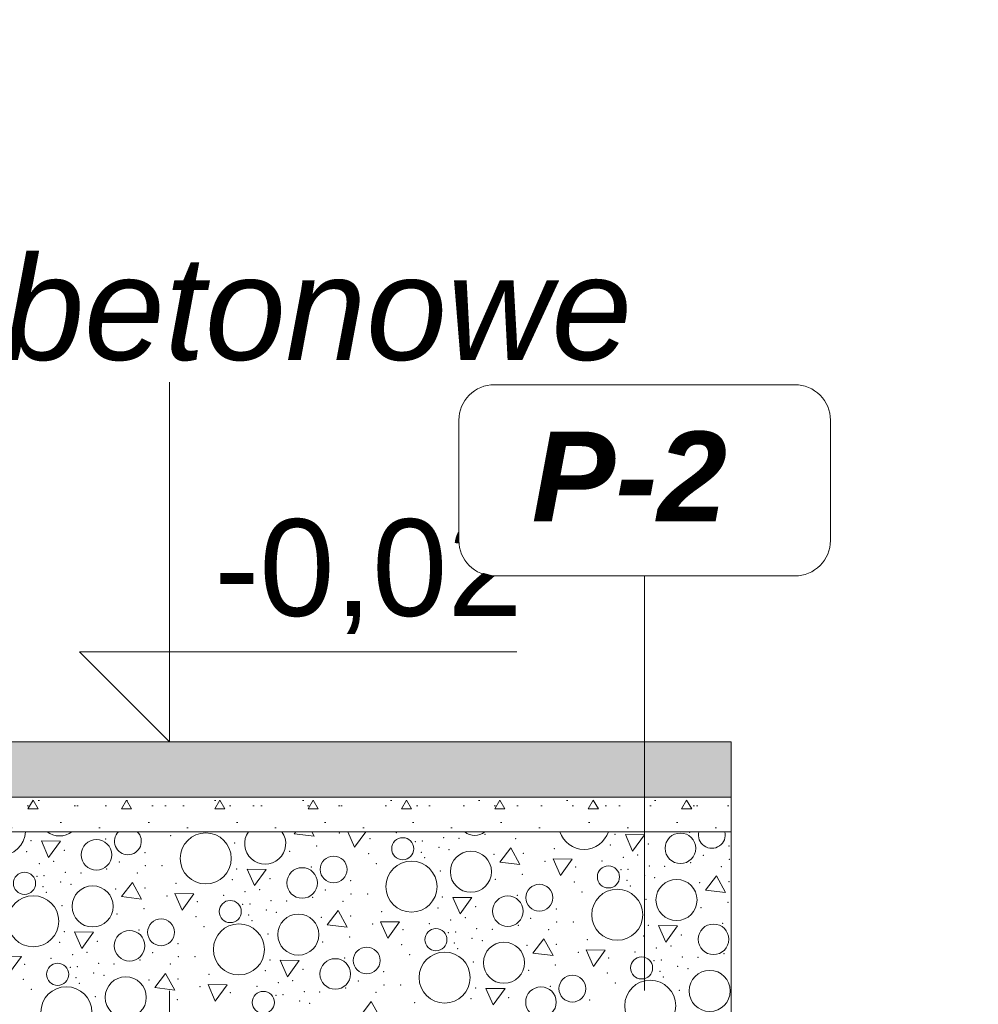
# Model space of a CAD drawing. Header units: millimetres. Extents: x -12989 to 381717, y -50461 to 30884.
# Tile 51 of 63: x 380331 to 381717, y -46360 to -44936. Entities that reach past the tile are written whole.
import ezdxf

# ---------------------------------------------------------------- set-up
doc = ezdxf.new("R2010")
doc.units = ezdxf.units.MM
doc.header["$MEASUREMENT"] = 0
doc.linetypes.add('Wipeout_Contour', pattern=[1000, 0, -1000])
for name, color, linetype in [('A_OZN_ODNOSNIKI', 7, 'Continuous'), ('Nowe_A__STROPY', 7, 'Continuous'), ('Nowe_A_WYM', 7, 'Continuous')]:
    doc.layers.add(name, color=color, linetype=linetype)
for name, color, linetype, lineweight in [('A_OZN_ODNOSNIKI_Nr_pióra__6', 7, 'Continuous', 13), ('A_OZN_ODNOSNIKI_Nr_pióra__85', 7, 'Continuous', 13), ('Nowe_A__STROPY_Nr_pióra__69', 7, 'Continuous', 13), ('Nowe_A_OZN_ODNOSNIKI_Nr_pióra__6', 7, 'Continuous', 13), ('Nowe_A_OZN_ODNOSNIKI_Nr_pióra__85', 7, 'Continuous', 13), ('Nowe_A_WYM_Nr_pióra__1', 7, 'Continuous', 13), ('Nowe_A_WYM_Nr_pióra__45', 7, 'Continuous', 15), ('Nowe_A_WYM_Nr_pióra__85', 7, 'Continuous', 13)]:
    doc.layers.add(name, color=color, linetype=linetype, lineweight=lineweight)
doc.layers.add('Nowe_A__STROPY_Nr_pióra__169', color=7, linetype='Continuous', lineweight=5, true_color=0x6a6a6a)
doc.layers.add('Nowe_A__STROPY_Nr_pióra__178', color=7, linetype='Continuous', lineweight=5, true_color=0x6a6a6a)
doc.styles.add('STYL_AUTOMATYCZNY_5', font='arial.ttf')
doc.styles.add('STYL_AUTOMATYCZNY_6', font='arial.ttf')
doc.styles.add('STYL_AUTOMATYCZNY_7', font='arial.ttf')
doc.dimstyles.new('STYL_AUTOMATYCZNY__3', dxfattribs={"dimtxt": 0.18, "dimasz": 91.2, "dimexe": 0.18, "dimexo": 0.0625, "dimgap": 0, "dimtad": 0, "dimtih": 1, "dimtoh": 1, "dimdec": 4, "dimzin": 0, "dimdsep": 46, "dimcen": 0.09, "dimadec": 0, "dimazin": 0, "dimtfac": 1, "dimtdec": 4, "dimtmove": 0, "dimatfit": 3, "dimldrblk": 'ARROWHEAD_5', "dimfxl": 0, "dimtolj": 1, "dimtzin": 0, "dimarcsym": 0})

# ---------------------------------------------------------------- blocks, each defined once
blk = doc.blocks.new('*X21', base_point=(363535.4, -45960.6))
at = {"layer": 'Nowe_A__STROPY_Nr_pióra__178', "color": 251, "linetype": 'Continuous', "lineweight": 5, "true_color": 0x6a6a6a}
for p, q in [((380730.2, -46110.6), (380727.8, -46113.7)), ((380727.8, -46113.7), (380756.8, -46117.2)), ((380756.8, -46117.2), (380753.2, -46110.6)), ((380805.6, -46110.6), (380815.3, -46133)), ((380815.3, -46133), (380831.6, -46110.6)), ((381206.8, -46114.7), (381217.2, -46138.6)), ((381234.3, -46115), (381206.8, -46114.7)), ((381217.2, -46138.6), (381234.3, -46115)), ((380362.6, -46124), (380372.9, -46147.9)), ((380390.1, -46124.3), (380362.6, -46124)), ((380372.9, -46147.9), (380390.1, -46124.3)), ((381041, -46133.8), (381025.2, -46154.5)), ((381054.2, -46157.9), (381041, -46133.8)), ((381025.2, -46154.5), (381054.2, -46157.9)), ((381102.3, -46149.9), (381112.7, -46173.7)), ((381129.8, -46150.1), (381102.3, -46149.9)), ((381112.7, -46173.7), (381129.8, -46150.1)), ((380659.9, -46164.8), (380670.3, -46188.6)), ((380687.4, -46165), (380659.9, -46164.8)), ((380670.3, -46188.6), (380687.4, -46165)), ((381338.4, -46174.5), (381322.6, -46195.2)), ((381351.5, -46198.7), (381338.4, -46174.5)), ((380494.1, -46183.8), (380478.3, -46204.5)), ((380507.3, -46208), (380494.1, -46183.8)), ((380555.5, -46199.9), (380565.8, -46223.8)), ((380583, -46200.2), (380555.5, -46199.9)), ((380565.8, -46223.8), (380583, -46200.2)), ((381322.6, -46195.2), (381351.5, -46198.7)), ((380478.3, -46204.5), (380507.3, -46208)), ((380957.3, -46205.5), (380967.7, -46229.4)), ((380984.8, -46205.8), (380957.3, -46205.5)), ((380967.7, -46229.4), (380984.8, -46205.8)), ((380791.5, -46224.6), (380775.7, -46245.3)), ((380804.7, -46248.7), (380791.5, -46224.6)), ((380775.7, -46245.3), (380804.7, -46248.7)), ((380852.8, -46240.7), (380863.2, -46264.5)), ((380880.3, -46240.9), (380852.8, -46240.7)), ((380863.2, -46264.5), (380880.3, -46240.9)), ((381254.7, -46246.3), (381265.1, -46270.1)), ((381282.2, -46246.5), (381254.7, -46246.3)), ((381265.1, -46270.1), (381282.2, -46246.5)), ((380410.4, -46255.6), (380420.8, -46279.4)), ((380437.9, -46255.8), (380410.4, -46255.6)), ((380420.8, -46279.4), (380437.9, -46255.8)), ((381088.9, -46265.3), (381073.1, -46286)), ((381102.1, -46289.5), (381088.9, -46265.3)), ((381073.1, -46286), (381102.1, -46289.5)), ((381150.2, -46281.4), (381160.6, -46305.3)), ((381177.7, -46281.7), (381150.2, -46281.4)), ((381160.6, -46305.3), (381177.7, -46281.7)), ((380333.5, -46291), (380306, -46290.7)), ((380316.3, -46314.6), (380333.5, -46291)), ((380707.8, -46296.3), (380718.2, -46320.2)), ((380735.3, -46296.6), (380707.8, -46296.3)), ((380718.2, -46320.2), (380735.3, -46296.6)), ((380542, -46315.4), (380526.2, -46336.1)), ((380555.2, -46339.5), (380542, -46315.4)), ((380603.3, -46331.5), (380613.7, -46355.4)), ((380630.8, -46331.8), (380603.3, -46331.5)), ((380613.7, -46355.4), (380630.8, -46331.8)), ((380526.2, -46336.1), (380555.2, -46339.5)), ((381005.2, -46337.1), (381015.6, -46360.9)), ((381032.7, -46337.3), (381005.2, -46337.1)), ((381015.6, -46360.9), (381032.7, -46337.3)), ((380839.4, -46356.1), (380823.6, -46376.8)), ((380852.6, -46380.3), (380839.4, -46356.1))]:
    blk.add_line(p, q, dxfattribs=at)
for centre, radius in [((380600.1, -46149.2), 36.9), ((381286.3, -46134.6), 22.1), ((380442, -46144), 22.1), ((380884.9, -46135.2), 16), ((380784.9, -46165.2), 19.4), ((380983.4, -46168.5), 29.7), ((380897.5, -46190), 36.9), ((381182.3, -46175.9), 16), ((380338, -46185.2), 16), ((380739.4, -46184.7), 22.1), ((380436.5, -46218.6), 29.7), ((381082.3, -46206), 19.4), ((381280.7, -46209.3), 29.7), ((380350.6, -46240), 36.9), ((381036.8, -46225.5), 22.1), ((381194.9, -46230.7), 36.9), ((380635.4, -46226), 16), ((380733.9, -46259.3), 29.7), ((380535.4, -46256), 19.4), ((380648, -46280.8), 36.9), ((381334.2, -46266.2), 22.1), ((380489.9, -46275.5), 22.1), ((380932.8, -46266.7), 16), ((381031.2, -46300.1), 29.7), ((380832.8, -46296.8), 19.4), ((380945.4, -46321.5), 36.9), ((380385.9, -46316.8), 16), ((380787.3, -46316.3), 22.1), ((381230.1, -46307.5), 16), ((381130.1, -46337.5), 19.4), ((381328.6, -46340.8), 29.7), ((380484.4, -46350.1), 29.7), ((381242.7, -46362.3), 36.9), ((380398.5, -46371.6), 36.9), ((380683.3, -46357.5), 16), ((381084.7, -46357), 22.1)]:
    blk.add_circle(centre, radius, dxfattribs=at)
for centre, radius, start, end in [((380302.7, -46108.5), 36.9, 183.2635, 356.7365), ((380388.6, -46087), 29.7, 232.5925, 307.4075), ((380487.5, -46124.5), 19.4, 134.2447, 45.7553), ((380686, -46127.8), 29.7, 144.6376, 35.3624), ((380988.9, -46093.9), 22.1, 229.0122, 310.9878), ((381147, -46099.2), 36.9, 198.0164, 341.9836), ((381331.7, -46115.2), 19.4, 166.3367, 13.6633)]:
    blk.add_arc(centre, radius, start, end, dxfattribs=at)
for p in [(380549.5, -46116.2), (380793.3, -46112.6), (380875.5, -46112), (381003.9, -46114.5), (381191.8, -46114.3), (381299.7, -46111.7), (380347.5, -46123.7), (380455.5, -46121.1), (380641.9, -46126.7), (380760.4, -46131.2), (380837.4, -46120.7), (380903, -46124.8), (380913.3, -46124), (380937.2, -46133), (380944.1, -46119.3), (380966.3, -46120), (381047.9, -46120.5), (381185.2, -46129.8), (381239.7, -46128.2), (381239.7, -46128.2), (381356.5, -46131.4), (380341, -46139.2), (380395.4, -46137.5), (380395.4, -46137.5), (380512.2, -46140.7), (380721.4, -46138.8), (380835.4, -46142.5), (380911.6, -46140.2), (380951.8, -46136.5), (381016.8, -46143.5), (381059.1, -46141.8), (381103.9, -46135.3), (381203.8, -46147.4), (381224.7, -46144.2), (381319.5, -46144.9), (380359.5, -46156.7), (380380.4, -46153.5), (380475.3, -46154.2), (380512.5, -46159.8), (380536.7, -46159.8), (380846.9, -46156.9), (380916.4, -46148.3), (381090.7, -46153.3), (381134.8, -46161.5), (381172.9, -46152.8), (381241.4, -46160.1), (381263.7, -46160.8), (381301.3, -46155.2), (381345.3, -46161.2), (381356.8, -46150.4), (380356.2, -46174.9), (380366.4, -46174.1), (380397.2, -46169.4), (380419.5, -46170.1), (380457, -46164.5), (380501, -46170.5), (380644.9, -46164.4), (380752.9, -46161.8), (380939.3, -46167.5), (381057.8, -46172), (381200.4, -46165.6), (381210.7, -46164.8), (381234.6, -46173.8), (380390.4, -46183.1), (380405, -46186.5), (380557.1, -46185.4), (380638.3, -46179.9), (380692.8, -46178.3), (380692.8, -46178.3), (380809.6, -46181.5), (381018.8, -46179.5), (381132.8, -46183.2), (381209, -46180.9), (381213.8, -46189.1), (381249.2, -46177.2), (381314.2, -46184.3), (381356.5, -46182.6), (380364.7, -46190.2), (380369.6, -46198.4), (380469.9, -46193.6), (380512.2, -46191.9), (380543.8, -46203.4), (380626, -46202.8), (380656.9, -46197.4), (380677.8, -46194.2), (380772.7, -46194.9), (380809.9, -46200.5), (380834.1, -46200.5), (381050.3, -46202.6), (381144.2, -46197.7), (380392.4, -46217.5), (380587.9, -46211.5), (380653.5, -46215.6), (380663.8, -46214.9), (380694.6, -46210.1), (380716.8, -46210.8), (380754.4, -46205.3), (380798.4, -46211.3), (380942.3, -46205.1), (381236.6, -46208.2), (381355.2, -46212.7), (380471.9, -46229.6), (380510.9, -46222), (380662.1, -46231), (380687.7, -46223.8), (380702.3, -46227.3), (380809.6, -46232.6), (380854.4, -46226.1), (380935.7, -46220.7), (380990.2, -46219), (380990.2, -46219), (381107, -46222.2), (381316.2, -46220.2), (380585.9, -46233.3), (380666.9, -46239.1), (380767.3, -46234.3), (380841.2, -46244.1), (380923.4, -46243.6), (380954.3, -46238.2), (380975.2, -46235), (381051.8, -46246), (381070, -46235.7), (381107.3, -46241.3), (381131.5, -46241.2), (381239.7, -46245.9), (381347.6, -46243.3), (380395.4, -46255.2), (380503.4, -46252.6), (380597.4, -46247.7), (380689.8, -46258.3), (380885.3, -46252.3), (380950.9, -46256.4), (380961.2, -46255.6), (380991.9, -46250.9), (381014.2, -46251.6), (381095.8, -46252), (381233.1, -46261.4), (381287.5, -46259.8), (381287.5, -46259.8), (380388.8, -46270.7), (380443.3, -46269.1), (380443.3, -46269.1), (380560.1, -46272.3), (380769.3, -46270.3), (380808.3, -46262.8), (380883.3, -46274), (380959.5, -46271.7), (380985.1, -46264.6), (380999.7, -46268), (381064.7, -46275.1), (381107, -46273.4), (381151.8, -46266.9), (380407.4, -46288.2), (380428.3, -46285.1), (380523.2, -46285.7), (380894.7, -46288.5), (380964.3, -46279.9), (381138.6, -46284.9), (381220.8, -46284.3), (381251.7, -46278.9), (381272.5, -46275.7), (381349.2, -46286.8), (380338.4, -46302.3), (380376.5, -46293.6), (380445.1, -46301), (380467.3, -46301.7), (380504.9, -46296.1), (380548.9, -46302.1), (380560.4, -46291.3), (380584.6, -46291.3), (380692.8, -46296), (380800.8, -46293.4), (380987.1, -46299), (381105.7, -46303.5), (381182.7, -46293), (381248.3, -46297.1), (381258.6, -46296.3), (381289.3, -46291.6), (381311.6, -46292.3), (380404.1, -46306.5), (380414.3, -46305.7), (380438.2, -46314.7), (380452.9, -46318.1), (380604.9, -46316.9), (380686.2, -46311.5), (380740.7, -46309.8), (380740.7, -46309.8), (380857.5, -46313), (381066.7, -46311.1), (381180.6, -46314.8), (381256.8, -46312.5), (381282.5, -46305.3), (381297.1, -46308.8), (380336.4, -46324.1), (380412.6, -46321.8), (380417.4, -46329.9), (380517.8, -46325.2), (380560.1, -46323.5), (380704.8, -46329), (380725.7, -46325.8), (380820.5, -46326.5), (380857.8, -46332.1), (380882, -46332.1), (381192.1, -46329.2), (381261.7, -46320.6), (380347.9, -46338.5), (380591.7, -46334.9), (380635.8, -46343.1), (380673.9, -46334.4), (380711.7, -46346.4), (380742.5, -46341.7), (380764.7, -46342.4), (380802.3, -46336.8), (380846.3, -46342.8), (380990.2, -46336.7), (381098.1, -46334.1), (381284.5, -46339.8), (380440.3, -46349.1), (380558.8, -46353.6), (380701.4, -46347.2), (380735.6, -46355.4), (380750.2, -46358.8), (380902.3, -46357.7), (380983.6, -46352.2), (381038, -46350.6), (381038, -46350.6), (381154.9, -46353.8)]:
    blk.add_point(p, dxfattribs=at)
blk = doc.blocks.new('ElemPrzekroju_11_1', base_point=(363535.4, -45960.6))
at = {"layer": 'Nowe_A__STROPY_Nr_pióra__169', "linetype": 'Continuous', "lineweight": 0, "true_color": 0x1a1a1a}
blk.add_hatch(color=250, dxfattribs=at).paths.add_polyline_path([(381359.7, -45980.6), (379135.4, -45980.6), (379135.4, -46040.6), (379135.4, -46049.5), (379135, -46049.5), (379135, -46060.6), (381359.7, -46060.6)])
at = {"layer": 'Nowe_A__STROPY_Nr_pióra__69', "color": 7, "linetype": 'Continuous', "lineweight": 13}
blk.add_line((381359.7, -45980.6), (379135.4, -45980.6), dxfattribs=at)
at = {"color": 254, "linetype": 'Wipeout_Contour', "lineweight": 0, "ltscale": 1532119.726554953}
blk.add_wipeout([(379135, -46060.6), (379135, -46110.6), (381359.7, -46110.6), (381359.7, -46060.6)], dxfattribs=at).dxf.layer = 'Nowe_A__STROPY'
at = {"layer": 'Nowe_A__STROPY_Nr_pióra__178', "linetype": 'Continuous', "lineweight": 5, "true_color": 0x6a6a6a}
h = blk.add_hatch(dxfattribs=at)
h.set_pattern_fill('Chudy_beton_B15_I_WSC_0001', color=251, style=0, pattern_type=2)
h.set_pattern_definition([(0, (363535.4, -45960.6), (0, 233.827), [14.625, -120.375]), (0, (363602.9, -45843.68), (0, 233.827), [14.625, -120.375]), (60, (363535.4, -45960.6), (-202.5, 116.9134), [14.625, -120.375]), (60, (363670.4, -45960.6), (-202.5, 116.9134), [14.625, -120.375]), (120, (363550.03, -45960.6), (202.5, 116.9134), [14.625, -120.375]), (120, (363685.03, -45960.6), (202.5, 116.9134), [14.625, -120.375]), (0, (363535.404, -45938.09), (0, 45), [0, -45, 0, -67.5]), (45, (363557.904, -45938.09), (-31.8198, 31.8198), [0, -33.75, 0, -56.25])])
h.paths.add_polyline_path([(379135, -46060.6), (379135, -46110.6), (381359.7, -46110.6), (381359.7, -46060.6)])
at = {"layer": 'Nowe_A__STROPY_Nr_pióra__69', "color": 7, "linetype": 'Continuous', "lineweight": 13}
blk.add_line((381359.7, -46060.6), (379135, -46060.6), dxfattribs=at)
at = {"color": 254, "linetype": 'Wipeout_Contour', "lineweight": 0, "ltscale": 3058621.162091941}
blk.add_wipeout([(379055.4, -46110.6), (378538.5, -46110.6), (378538.5, -46510.6), (381359.7, -46510.6), (381359.7, -46110.6), (379135, -46110.6), (379189.3, -46189.5), (379001.1, -46189.5)], dxfattribs=at).dxf.layer = 'Nowe_A__STROPY'
at = {"layer": 'Nowe_A__STROPY_Nr_pióra__69', "color": 7, "linetype": 'Continuous', "lineweight": 13}
blk.add_line((381359.7, -46110.6), (379135, -46110.6), dxfattribs=at)
at = {"layer": 'Nowe_A__STROPY_Nr_pióra__69', "color": 7, "linetype": 'Continuous', "lineweight": 13, "flags": 128}
blk.add_lwpolyline([(381359.7, -45980.6), (381359.7, -46060.6), (381359.7, -46110.6), (381359.7, -46510.6), (381359.7, -47260.6)], dxfattribs=at)
at = {"layer": 'Nowe_A__STROPY', "lineweight": 0}
blk.add_blockref('*X21', (363535.4, -45960.6), dxfattribs=at)
blk = doc.blocks.new('Wymiary_4_1', base_point=(380547.4, -46860.6))
at = {"layer": 'Nowe_A_WYM_Nr_pióra__45', "color": 7, "linetype": 'Continuous', "lineweight": 15}
for p, q in [((380547.4, -45980.6), (380547.4, -45460.6)), ((380547.4, -45980.6), (380547.4, -45460.6)), ((380547.4, -45980.6), (380417.4, -45850.6)), ((380417.4, -45850.6), (380547.4, -45850.6)), ((380547.4, -45980.6), (380417.4, -45850.6)), ((380417.4, -45850.6), (380547.4, -45850.6)), ((380547.4, -45850.6), (381050, -45850.6)), ((380547.4, -45850.6), (381050, -45850.6)), ((380547.4, -46860.6), (380547.4, -46340.6)), ((380547.4, -46860.6), (380417.4, -46730.6)), ((380417.4, -46730.6), (380547.4, -46730.6)), ((380547.4, -46730.6), (381050, -46730.6))]:
    blk.add_line(p, q, dxfattribs=at)
at = {"layer": 'Nowe_A_WYM_Nr_pióra__85', "color": 7, "linetype": 'Continuous', "lineweight": 13}
for p, q in [((380547.4, -45980.6), (380449.9, -45980.6)), ((380547.4, -45980.6), (380449.9, -45980.6)), ((380547.4, -45980.6), (380644.9, -45980.6)), ((380547.4, -45980.6), (380644.9, -45980.6)), ((380547.4, -46860.6), (380449.9, -46860.6)), ((380547.4, -46860.6), (380644.9, -46860.6))]:
    blk.add_line(p, q, dxfattribs=at)
at = {"layer": 'Nowe_A_WYM_Nr_pióra__1', "color": 7, "lineweight": 13, "char_height": 140, "attachment_point": 7, "style": 'STYL_AUTOMATYCZNY_5'}
for s, insert in [('\\A1;{\\pql;\\fArial|b0|i0|c238|p0;\\W1.000000;-0,02}', (380612.4, -45824.6)), ('\\A1;{\\pql;\\fArial|b0|i0|c238|p0;\\W1.000000;-0,02}', (380612.4, -45824.6)), ('\\A1;{\\pql;\\fArial|b0|i0|c238|p0;\\W1.000000;-0,90}', (380612.4, -46704.6))]:
    blk.add_mtext(s, dxfattribs=dict(at, insert=insert))
blk = doc.blocks.new('Etykieta_2_1', base_point=(381234.6, -46040.6))
at = {"color": 254, "linetype": 'Wipeout_Contour', "lineweight": 0, "ltscale": 9214855.55372869}
blk.add_wipeout([(381017.1, -45740.6), (381452, -45740.6), (381452, -45740.6), (381477.6, -45733.7), (381496.3, -45715.1), (381503.1, -45689.5), (381503.1, -45689.5), (381503.1, -45515.4), (381503.1, -45515.4), (381496.3, -45489.8), (381477.6, -45471.1), (381452, -45464.3), (381452, -45464.3), (381017.1, -45464.3), (381017.1, -45464.3), (380991.5, -45471.1), (380972.8, -45489.8), (380966, -45515.4), (380966, -45515.4), (380966, -45689.5), (380966, -45689.5), (380972.8, -45715.1), (380991.5, -45733.7)], dxfattribs=at).dxf.layer = 'A_OZN_ODNOSNIKI'
at = {"layer": 'A_OZN_ODNOSNIKI_Nr_pióra__85', "color": 7, "linetype": 'Continuous', "lineweight": 13}
for p, q in [((381234.6, -45741.1), (381234.6, -45740.6)), ((381234.6, -46340.1), (381234.6, -45741.1))]:
    blk.add_line(p, q, dxfattribs=at)
at = {"layer": 'A_OZN_ODNOSNIKI_Nr_pióra__85', "color": 7, "linetype": 'Continuous', "lineweight": 13, "flags": 128}
blk.add_lwpolyline([(381017.1, -45740.6, -0.414214), (380966, -45689.5), (380966, -45515.4, -0.414214), (381017.1, -45464.3), (381452, -45464.3, -0.414214), (381503.1, -45515.4), (381503.1, -45689.5, -0.414214), (381452, -45740.6)], format="xyb", close=True, dxfattribs=at)
at = {"layer": 'A_OZN_ODNOSNIKI_Nr_pióra__6', "color": 7, "lineweight": 13, "insert": (381071.1, -45531.9), "char_height": 130, "attachment_point": 1, "style": 'STYL_AUTOMATYCZNY_6'}
blk.add_mtext('\\A1;{\\pql;\\pt0,6000;\\fArial|b1|i1|c238|p0;\\W1.000000;P-2\\fArial|b1|i1|c238|p0;\\W1.000000;\\A1{\\H.66x;\\S^  ;}\\fArial|b1|i1|c238|p0;\\W1.000000;\\fArial|b1|i1|c238|p0;\\W1.000000;\\A1{\\H.66x;\\S^  ;}\\fArial|b1|i1|c238|p0;\\W1.000000; \\fArial|b1|i1|c238|p0;\\W1.000000;\\fArial|b1|i1|c238|p0;\\W1.000000;\\fArial|b1|i1|c238|p0;\\W1.000000;\\fArial|b1|i1|c238|p0;\\W1.000000;\\fArial|b1|i1|c238|p0;\\W1.000000;\\fArial|b1|i1|c238|p0;\\W1.000000;\\fArial|b1|i1|c238|p0;\\W1.000000;\\fArial|b1|i1|c238|p0;\\W1.000000;\\fArial|b1|i1|c238|p0;\\W1.000000;\\fArial|b1|i1|c238|p0;\\W1.000000;\\fArial|b1|i1|c238|p0;\\W1.000000;\\fArial|b1|i1|c238|p0;\\W1.000000;\\fArial|b1|i1|c238|p0;\\W1.000000;\\fArial|b1|i1|c238|p0;\\W1.000000;\\fArial|b1|i1|c238|p0;\\W1.000000;\\fArial|b1|i1|c238|p0;\\W1.000000;\\fArial|b1|i1|c238|p0;\\W1.000000;\\fArial|b1|i1|c238|p0;\\W1.000000;\\fArial|b1|i1|c238|p0;\\W1.000000;\\fArial|b1|i1|c238|p0;\\W1.000000;\\fArial|b1|i1|c238|p0;\\W1.000000;\\fArial|b1|i1|c238|p0;\\W1.000000;\\fArial|b1|i1|c238|p0;\\W1.000000;\\fArial|b1|i1|c238|p0;\\W1.000000;\\fArial|b1|i1|c238|p0;\\W1.000000;\\fArial|b1|i1|c238|p0;\\W1.000000;\\fArial|b1|i1|c238|p0;\\W1.000000;\\fArial|b1|i1|c238|p0;\\W1.000000;\\fArial|b1|i1|c238|p0;\\W1.000000;\\fArial|b1|i1|c238|p0;\\W1.000000;\\fArial|b1|i1|c238|p0;\\W1.000000;\\fArial|b1|i1|c238|p0;\\W1.000000;\\fArial|b1|i1|c238|p0;\\W1.000000;\\fArial|b1|i1|c238|p0;\\W1.000000;\\fArial|b1|i1|c238|p0;\\W1.000000;\\fArial|b1|i1|c238|p0;\\W1.000000;\\fArial|b1|i1|c238|p0;\\W1.000000;\\fArial|b1|i1|c238|p0;\\W1.000000;\\fArial|b1|i1|c238|p0;\\W1.000000;\\fArial|b1|i1|c238|p0;\\W1.000000;\\fArial|b1|i1|c238|p0;\\W1.000000;\\fArial|b1|i1|c238|p0;\\W1.000000;\\fArial|b1|i1|c238|p0;\\W1.000000;}', dxfattribs=at)
blk = doc.blocks.new('ARROWHEAD_5')
at = {"linetype": 'Continuous', "lineweight": 0}
blk.add_hatch(color=0, dxfattribs=at).paths.add_polyline_path([(-1, 0.2679), (0, 0), (-1, -0.2679)])
at = {"color": 0, "linetype": 'Continuous', "lineweight": 0}
blk.add_line((0, 0), (-1, 0), dxfattribs=at)

msp = doc.modelspace()

# ---------------------------------------------------------------- block references
at = {"layer": 'Nowe_A__STROPY', "lineweight": 0}
msp.add_blockref('ElemPrzekroju_11_1', (363535.4, -45960.6), dxfattribs=at)

# ---------------------------------------------------------------- wipeouts: each hides what was drawn before it
at = {"color": 7, "linetype": 'Wipeout_Contour', "lineweight": 13, "ltscale": 1914539.55620561}
msp.add_wipeout([(379468.1, -45244), (381397.9, -45244), (381397.9, -44936.3), (379468.1, -44936.3)], dxfattribs=at).dxf.layer = 'Nowe_A_OZN_ODNOSNIKI_Nr_pióra__6'

# ---------------------------------------------------------------- next in the draw order: block references
at = {"layer": 'Nowe_A_WYM', "color": 7, "linetype": 'Continuous', "lineweight": 13}
msp.add_blockref('Wymiary_4_1', (380547.4, -46860.6), dxfattribs=at)

# ---------------------------------------------------------------- next in the draw order: texts
at = {"layer": 'Nowe_A_OZN_ODNOSNIKI_Nr_pióra__6', "color": 7, "linetype": 'Continuous', "lineweight": 13, "insert": (379504.1, -45278.3), "char_height": 150, "attachment_point": 1, "style": 'STYL_AUTOMATYCZNY_7'}
msp.add_mtext('\\A1;{\\pql;\\fArial|b0|i1|c238|p0;\\W1.000000;obrzeże betonowe}', dxfattribs=at)

# ---------------------------------------------------------------- next in the draw order: block references
at = {"layer": 'A_OZN_ODNOSNIKI', "color": 7, "linetype": 'Continuous', "lineweight": 13}
msp.add_blockref('Etykieta_2_1', (381234.6, -46040.6), dxfattribs=at)

# ---------------------------------------------------------------- next in the draw order: leaders
at = {"layer": 'Nowe_A_OZN_ODNOSNIKI_Nr_pióra__85', "color": 7, "linetype": 'Continuous', "lineweight": 13, "annotation_type": 0, "has_hookline": 1, "hookline_direction": 0, "text_width": 1695.5}
msp.add_leader([(379096.8, -46050), (379399.7, -45278.3), (379376.9, -45208), (379468.1, -45208)], dimstyle='STYL_AUTOMATYCZNY__3', dxfattribs=at)

doc.saveas('drawing.dxf')
